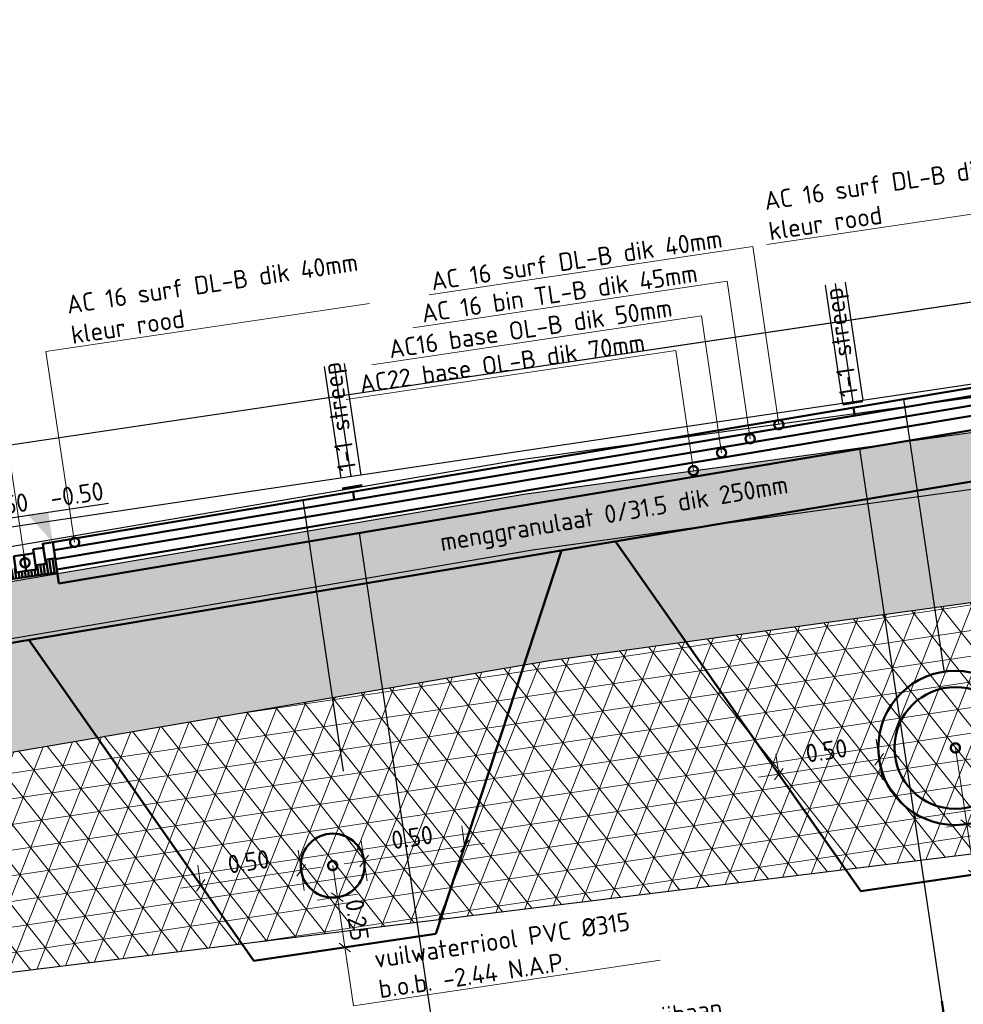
# Model space of a CAD drawing. Header units: metres. Extents: x 0 to 269924, y 0 to 933292.
# Tile 66 of 247: x 133861.3 to 133865.95, y 465871.33 to 465876.18. Entities that reach past the tile are written whole.
import ezdxf
from ezdxf import colors
from ezdxf.entities.mleader import LeaderData, LeaderLine
from ezdxf.math import Vec2, Vec3

# ---------------------------------------------------------------- set-up
doc = ezdxf.new("R2010")
doc.units = ezdxf.units.M
for name, pattern in [('AL-NAP_LIJN', [15.25, 12, -1.5, 0.25, -1.5]), ('RI-HWA', [7.4, 5, -2.4]), ('RI-VWA', [11, 5, -3, 0, -3])]:
    doc.linetypes.add(name, pattern=pattern)
for name, color, linetype, lineweight in [('B-WE-GW-GROND-AD-50', 253, 'Continuous', 18), ('B-WE-MO-BODEM-AD-50', 253, 'Continuous', 18), ('B-WE-VH-VERHARDING-GD', 253, 'Continuous', 25), ('B-WE-VH-VERHARDING_FUNDERING-AD-50', 253, 'Continuous', 18), ('N-WE-GW-SLEUF-GD', 90, 'Continuous', 50), ('N-WE-KL-ET_LS_OV_LICHTMAST-S', 190, 'Continuous', 25), ('N-WE-RI-T18', 10, 'Continuous', 18), ('N-WE-VH-M', 7, 'Continuous', 18), ('N-WE-VH-VERHARDING-GD', 7, 'Continuous', 50), ('N-WE-VH-VERHARDING-T18', 10, 'Continuous', 18), ('X-XX-AL-NAP-GD', 7, 'AL-NAP_LIJN', 25), ('X-XX-AL-PEILMAAT-SD', 7, 'Continuous', 25)]:
    doc.layers.add(name, color=color, linetype=linetype, lineweight=lineweight)
doc.layers.add('N-WE-RI-HWA-GD', color=150, linetype='RI-HWA', lineweight=50, true_color=0x007fff)
doc.layers.add('N-WE-RI-VWA-GD', color=20, linetype='RI-VWA', lineweight=50, true_color=0xff3f00)
doc.layers.add('X-XX-AL-HULPLIJN-GD', color=30, linetype='Continuous', lineweight=25, plot=False)
doc.styles.add('NLCS-ISO', font='NLCS-ISO.ttf')
doc.styles.add('NLCS-ISO-M200-T18', font='NLCS-ISO.ttf', dxfattribs={"height": 0.36})
doc.styles.add('NLCS-ISO-M50-T18', font='NLCS-ISO.ttf', dxfattribs={"height": 0.09})
doc.dimstyles.new('NLCS-M50-T18-SCHRAP_L2_H2', dxfattribs={"dimscale": 0.05, "dimtxt": 2.5, "dimasz": 1.008, "dimexe": 2, "dimexo": 2, "dimgap": 0.7, "dimtad": 1, "dimzin": 0, "dimdsep": 46, "dimtxsty": 'NLCS-ISO-M50-T18', "dimblk": 'OBLIQUE', "dimcen": 0, "dimdle": 2, "dimclrd": 256, "dimclre": 256, "dimclrt": 10, "dimazin": 0, "dimtfac": 1, "dimtdec": 3, "dimtofl": 0, "dimtmove": 0, "dimatfit": 3, "dimldrblk": 'OBLIQUE', "dimfxl": 2, "dimfxlon": 1, "dimtfillclr": 256, "dimtolj": 1, "dimtzin": 0, "dimlwd": -1, "dimlwe": -1, "dimarcsym": 0})

# ---------------------------------------------------------------- blocks, each defined once
blk = doc.blocks.new('PROFIEL 3')
at = {"layer": 'B-WE-GW-GROND-AD-50'}
h = blk.add_hatch(dxfattribs=at)
h.set_pattern_fill('AGW-GROND_TEELAARDE-SO', color=256, scale=0.05, angle=-8.4528, pattern_type=2)
h.set_pattern_definition([(90, (831.99881, -499.189373), (-0.05, 3e-17), [])])
h.paths.add_polyline_path([(14.3495, -0.8729, -1), (14.3099, -0.8671, -1)], flags=16)
h.paths.add_polyline_path([(14.4094, -0.9244, -1), (14.35, -0.9156, -1)], flags=16)
h.paths.add_polyline_path([(6.9979, -0.9558), (7.2719, -0.67), (7.2683, -0.5), (6.4183, -0.5), (6.4183, -1.5125), (6.4596, -1.5172)])
h.paths.add_polyline_path([(6.6486, -0.7873, -1), (6.6881, -0.7932, -1)], flags=16)
h.paths.add_polyline_path([(6.8086, -0.7873, -0.928828), (6.8483, -0.7902, -1.076625), (6.8881, -0.7932, -0.928828), (6.8483, -0.7902, -1.076625)], flags=16)
h.paths.add_polyline_path([(13.6297, -0.47), (13.6297, -0.64), (14.4597, -1.47), (14.5017, -1.47), (14.5017, -0.47)])
at = {"layer": 'B-WE-MO-BODEM-AD-50'}
h = blk.add_hatch(dxfattribs=at)
h.set_pattern_fill('AMO-BODEM_ZAND-SO', color=256, scale=0.05, pattern_type=2)
h.set_pattern_definition([(45.952767, (831.99881, -499.18937), (-0.017277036, 0.094831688), [0, -0.076, 0, -0.085, 0, -0.08125]), (15.952767, (831.99881, -499.18937), (0.06678568, 0.15258184), [0, -0.041, 0, -0.0685, 0, -0.02625]), (335.952767, (831.93798, -499.19841), (0.153974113, 0.023167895), [0, -0.025, 0, -0.09, 0, -0.1175]), (325.952767, (831.93798, -499.19841), (0.142222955, 0.065501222), [0, -0.0125, 0, -0.059, 0, -0.0675])])
h.paths.add_polyline_path([(13.9097, -0.92), (12.9673, -0.92), (10.1214, -0.89), (6.9979, -0.9558), (6.4596, -1.5172), (10.1243, -1.4401), (12.9644, -1.47), (14.4597, -1.47)])
h = blk.add_hatch(dxfattribs=at)
h.set_pattern_fill('AVH-FUNDERING_EPS-SO', color=256, scale=0.025, angle=-8.4528, pattern_type=2)
h.set_pattern_definition([(360, (831.99881, -499.18937), (7e-17, 0.125), []), (60, (831.99881, -499.18937), (-0.108253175, 0.0625), []), (120, (831.99881, -499.18937), (-0.108253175, -0.0625), [])])
h.paths.add_polyline_path([(6.4596, -1.5172), (6.4183, -1.5125), (6.4183, -2.525), (7.2641, -2.571), (12.135, -2.6919), (14.5017, -2.4818), (14.5017, -1.47), (14.4597, -1.47), (12.9644, -1.47), (10.1243, -1.4401)])
at = {"layer": 'B-WE-VH-VERHARDING_FUNDERING-AD-50'}
h = blk.add_hatch(dxfattribs=at)
h.set_pattern_fill('AVH-FUNDERING_02-SO', color=256, scale=0.25, pattern_type=2)
h.set_pattern_definition([(360, (-278.1969, 15.8049), (0.25, 0.25), [0.03125, -0.21875]), (90, (-278.1969, 15.8049), (-0.25, 0.25), [0.03125, -0.21875]), (135, (-278.16564, 15.8049), (-0.25, 1e-12), [0.04419418, -0.30935923]), (360, (-278.16564, 15.94553), (0.25, 0.25), [0.03125, -0.21875]), (45, (-278.15001, 15.9299), (1e-12, 0.25), [0.02209707, -0.3314563]), (135, (-278.15001, 15.9299), (-0.25, 1e-12), [0.02209708, -0.3314563]), (360, (-278.0719, 16.00803), (0.25, 0.25), [0.04419418, -0.20580583]), (45, (-278.07189, 16.00803), (1e-12, 0.25), [0.03125, -0.3223034]), (135, (-278.0277, 16.00803), (-0.25, 1e-12), [0.03125, -0.3223034]), (90, (-278.02501, 15.8674), (-0.25, 0.25), [0.03125, -0.21875]), (45, (-278.02501, 15.8674), (1e-12, 0.25), [0.02209707, -0.3314563]), (135, (-278.00939, 15.88303), (-0.25, 1e-12), [0.02209708, -0.3314563]), (360, (-278.16564, 15.8674), (0.25, 0.25), [0.015625, -0.209375]), (360, (-277.97814, 15.9299), (0.25, 0.25), [0.015625, -0.209375]), (90, (-278.05626, 15.96115), (-0.25, 0.25), [0.015625, -0.209375]), (135, (-278.02501, 15.82053), (-0.25, 1e-12), [0.02209708, -0.3314563]), (135, (-278.13439, 15.9924), (-0.25, 1e-12), [0.02209708, -0.3314563]), (45, (-278.0797, 15.88694), (1e-12, 0.25), [0.02209707, -0.3314563]), (90, (-278.11095, 15.83615), (-0.25, 0.25), [0.00390625, -0.24609375]), (90, (-278.09923, 15.94162), (-0.25, 0.25), [0.00390625, -0.24609375]), (90, (-277.98204, 15.9846), (-0.25, 0.25), [0.00390625, -0.24609375]), (90, (-277.97814, 15.85178), (-0.25, 0.25), [0.00390625, -0.24609375])])
h.paths.add_polyline_path([(7.2719, -0.67), (10.1199, -0.61), (12.9688, -0.64), (13.6297, -0.64), (13.9097, -0.92), (12.9673, -0.92), (10.1214, -0.89), (6.9979, -0.9558)])
at = {"layer": 'B-WE-VH-VERHARDING-GD'}
for points in [[(7.2719, -0.67), (7.2683, -0.5), (10.119, -0.44), (12.9697, -0.47), (15.2583, -0.47)], [(6.9979, -0.9558), (6.4596, -1.5172), (10.1243, -1.4401), (12.9644, -1.47), (14.4597, -1.47), (13.9097, -0.92)]]:
    blk.add_lwpolyline(points, dxfattribs=at)
blk.add_lwpolyline([(7.2719, -0.67), (10.1199, -0.61), (12.9688, -0.64), (13.6297, -0.64), (13.9097, -0.92), (12.9673, -0.92), (10.1214, -0.89), (6.9979, -0.9558)], close=True, dxfattribs=at)
at = {"layer": 'X-XX-AL-HULPLIJN-GD'}
blk.add_lwpolyline([(14.4597, -1.47), (14.5017, -1.47), (14.5017, -2.4818), (12.135, -2.6919), (7.2641, -2.571), (6.4183, -2.525), (6.4183, -1.5125), (6.4596, -1.5172)], dxfattribs=at)
at = {"layer": 'X-XX-AL-NAP-GD'}
blk.add_lwpolyline([(20.234, 0), (0, 0)], dxfattribs=at)
blk = doc.blocks.new('_Oblique')
at = {"color": 0, "linetype": 'ByBlock', "lineweight": -2}
blk.add_line((-0.5, -0.5), (0.5, 0.5), dxfattribs=at)
blk = doc.blocks.new('*D394')
at = {"layer": 'Defpoints', "color": 0, "transparency": 16777216}
for p in [(-1.65, -0.0284), (-4.1518, -0.0757), (-4.1518, -3.0848)]:
    blk.add_point(p, dxfattribs=at)
at = {"layer": 'N-WE-VH-VERHARDING-GD', "transparency": 16777216}
for p, q in [((-4.1518, -2.9848), (-4.1518, -3.1848)), ((-1.65, -2.9848), (-1.65, -3.1848)), ((-1.55, -3.0848), (-4.2518, -3.0848))]:
    blk.add_line(p, q, dxfattribs=at)
at = {"layer": 'N-WE-VH-VERHARDING-GD', "transparency": 16777216, "xscale": 0.0504, "yscale": 0.0504, "zscale": 0.0504, "rotation": 180}
blk.add_blockref('_Oblique', (-4.1518, -3.0848), dxfattribs=at)
at = {"layer": 'N-WE-VH-VERHARDING-GD', "transparency": 16777216, "xscale": 0.0504, "yscale": 0.0504, "zscale": 0.0504}
blk.add_blockref('_Oblique', (-1.65, -3.0848), dxfattribs=at)
at = {"layer": 'N-WE-VH-VERHARDING-GD', "color": 10, "transparency": 16777216, "insert": (-2.9009, -2.9298), "char_height": 0.09, "attachment_point": 5, "style": 'NLCS-ISO-M50-T18'}
blk.add_mtext('\\A1;rijbaan\\P2.50', dxfattribs=at)
blk = doc.blocks.new('*D395')
at = {"layer": 'Defpoints', "color": 0, "transparency": 16777216}
for p in [(-4.1518, -0.0757), (-5.65, -0.104), (-5.65, -3.0848)]:
    blk.add_point(p, dxfattribs=at)
at = {"layer": 'N-WE-VH-VERHARDING-GD', "transparency": 16777216}
for p, q in [((-5.65, -2.9848), (-5.65, -3.1848)), ((-4.1518, -2.9848), (-4.1518, -3.1848)), ((-4.0518, -3.0848), (-5.75, -3.0848))]:
    blk.add_line(p, q, dxfattribs=at)
at = {"layer": 'N-WE-VH-VERHARDING-GD', "transparency": 16777216, "xscale": 0.0504, "yscale": 0.0504, "zscale": 0.0504, "rotation": 180}
blk.add_blockref('_Oblique', (-5.65, -3.0848), dxfattribs=at)
at = {"layer": 'N-WE-VH-VERHARDING-GD', "transparency": 16777216, "xscale": 0.0504, "yscale": 0.0504, "zscale": 0.0504}
blk.add_blockref('_Oblique', (-4.1518, -3.0848), dxfattribs=at)
at = {"layer": 'N-WE-VH-VERHARDING-GD', "color": 10, "transparency": 16777216, "insert": (-4.9009, -2.9298), "char_height": 0.09, "attachment_point": 5, "style": 'NLCS-ISO-M50-T18'}
blk.add_mtext('\\A1;rijstrook\\P1.50', dxfattribs=at)
blk = doc.blocks.new('*D396')
at = {"layer": 'Defpoints', "color": 0, "transparency": 16777216}
for p in [(-1.65, -0.0284), (-0.15, 0), (-1.65, -3.0848)]:
    blk.add_point(p, dxfattribs=at)
at = {"layer": 'N-WE-VH-VERHARDING-GD', "transparency": 16777216}
for p, q in [((-1.65, -2.9848), (-1.65, -3.1848)), ((-0.15, -2.9848), (-0.15, -3.1848)), ((-0.05, -3.0848), (-1.75, -3.0848))]:
    blk.add_line(p, q, dxfattribs=at)
at = {"layer": 'N-WE-VH-VERHARDING-GD', "transparency": 16777216, "xscale": 0.0504, "yscale": 0.0504, "zscale": 0.0504, "rotation": 180}
blk.add_blockref('_Oblique', (-1.65, -3.0848), dxfattribs=at)
at = {"layer": 'N-WE-VH-VERHARDING-GD', "transparency": 16777216, "xscale": 0.0504, "yscale": 0.0504, "zscale": 0.0504}
blk.add_blockref('_Oblique', (-0.15, -3.0848), dxfattribs=at)
at = {"layer": 'N-WE-VH-VERHARDING-GD', "color": 10, "transparency": 16777216, "insert": (-0.9, -2.9298), "char_height": 0.09, "attachment_point": 5, "style": 'NLCS-ISO-M50-T18'}
blk.add_mtext('\\A1;rijstrook\\P1.50', dxfattribs=at)
blk = doc.blocks.new('_DotSmall')
at = {"color": 0, "linetype": 'ByBlock', "const_width": 0.5}
blk.add_lwpolyline([(-0.0625, 0, 1), (0.0625, 0, 1)], format="xyb", close=True, dxfattribs=at)
blk = doc.blocks.new('*D397')
at = {"layer": 'Defpoints', "color": 0, "transparency": 16777216}
for p in [(-5.95, -0.104), (-5.65, -0.104), (-5.95, -3.0848)]:
    blk.add_point(p, dxfattribs=at)
at = {"layer": 'N-WE-VH-VERHARDING-GD', "transparency": 16777216}
for p, q in [((-5.95, -2.9848), (-5.95, -3.1848)), ((-5.65, -2.9848), (-5.65, -3.1848)), ((-5.55, -3.0848), (-6.05, -3.0848))]:
    blk.add_line(p, q, dxfattribs=at)
at = {"layer": 'N-WE-VH-VERHARDING-GD', "transparency": 16777216, "xscale": 0.0504, "yscale": 0.0504, "zscale": 0.0504, "rotation": 180}
blk.add_blockref('_Oblique', (-5.95, -3.0848), dxfattribs=at)
at = {"layer": 'N-WE-VH-VERHARDING-GD', "transparency": 16777216, "xscale": 0.0504, "yscale": 0.0504, "zscale": 0.0504}
blk.add_blockref('_Oblique', (-5.65, -3.0848), dxfattribs=at)
at = {"layer": 'N-WE-VH-VERHARDING-GD', "color": 10, "transparency": 16777216, "insert": (-5.8, -2.9298), "char_height": 0.09, "attachment_point": 5, "style": 'NLCS-ISO-M50-T18'}
blk.add_mtext('\\A1;molgoot\\P0.30', dxfattribs=at)
blk = doc.blocks.new('*D469')
at = {"layer": 'Defpoints', "color": 0, "transparency": 16777216}
for p in [(133865.531, 465872.5349), (133865.0364, 465872.4614), (133865.6236, 465871.9117)]:
    blk.add_point(p, dxfattribs=at)
at = {"layer": 'N-WE-VH-M', "transparency": 16777216}
for p, q in [((133865.5457, 465872.436), (133865.5163, 465872.6338)), ((133864.9375, 465872.4467), (133865.6299, 465872.5496)), ((133865.0364, 465872.4614), (133865.0217, 465872.5603))]:
    blk.add_line(p, q, dxfattribs=at)
at = {"layer": 'N-WE-VH-M', "transparency": 16777216, "xscale": 0.0504, "yscale": 0.0504, "zscale": 0.0504}
for p, rotation in [((133865.531, 465872.5349), 8.452767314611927), ((133865.0364, 465872.4614), 188.4527673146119)]:
    blk.add_blockref('_Oblique', p, dxfattribs=dict(at, rotation=rotation))
at = {"layer": 'N-WE-VH-M', "color": 10, "transparency": 16777216, "insert": (133865.2719, 465872.5773), "char_height": 0.09, "attachment_point": 5, "rotation": 8.4528, "style": 'NLCS-ISO-M50-T18'}
blk.add_mtext('\\A1;0.50', dxfattribs=at)
blk = doc.blocks.new('*D471')
at = {"layer": 'Defpoints', "color": 0, "transparency": 16777216}
for p in [(133865.28, 465872.1134), (133866.5583, 465872.0506), (133865.9995, 465871.9676)]:
    blk.add_point(p, dxfattribs=at)
at = {"layer": 'N-WE-VH-M', "transparency": 16777216}
for p, q in [((133865.948, 465872.3138), (133866.0142, 465871.8687)), ((133865.8638, 465872.2002), (133866.0616, 465872.2296)), ((133866.0984, 465871.9823), (133865.9005, 465871.9529))]:
    blk.add_line(p, q, dxfattribs=at)
at = {"layer": 'N-WE-VH-M', "transparency": 16777216, "xscale": 0.0504, "yscale": 0.0504, "zscale": 0.0504}
for p, rotation in [((133865.9627, 465872.2149), 98.45276731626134), ((133865.9995, 465871.9676), 278.4527673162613)]:
    blk.add_blockref('_Oblique', p, dxfattribs=dict(at, rotation=rotation))
at = {"layer": 'N-WE-VH-M', "color": 10, "transparency": 16777216, "insert": (133866.0602, 465872.103), "char_height": 0.09, "attachment_point": 5, "rotation": 278.4528, "style": 'NLCS-ISO-M50-T18'}
blk.add_mtext('\\A1;0.25', dxfattribs=at)
blk = doc.blocks.new('*D490')
at = {"layer": 'Defpoints', "color": 0, "transparency": 16777216}
for p in [(133862.683, 465871.9878), (133862.1884, 465871.9143), (133862.7429, 465871.5847)]:
    blk.add_point(p, dxfattribs=at)
at = {"layer": 'N-WE-VH-M', "transparency": 16777216}
for p, q in [((133862.6977, 465871.8889), (133862.6683, 465872.0867)), ((133862.0895, 465871.8996), (133862.7819, 465872.0025)), ((133862.1884, 465871.9143), (133862.1737, 465872.0132))]:
    blk.add_line(p, q, dxfattribs=at)
at = {"layer": 'N-WE-VH-M', "transparency": 16777216, "xscale": 0.0504, "yscale": 0.0504, "zscale": 0.0504}
for p, rotation in [((133862.683, 465871.9878), 8.452767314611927), ((133862.1884, 465871.9143), 188.4527673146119)]:
    blk.add_blockref('_Oblique', p, dxfattribs=dict(at, rotation=rotation))
at = {"layer": 'N-WE-VH-M', "color": 10, "transparency": 16777216, "insert": (133862.4239, 465872.0302), "char_height": 0.09, "attachment_point": 5, "rotation": 8.4528, "style": 'NLCS-ISO-M50-T18'}
blk.add_mtext('\\A1;0.50', dxfattribs=at)
blk = doc.blocks.new('*D491')
at = {"layer": 'Defpoints', "color": 0, "transparency": 16777216}
for p in [(133863.4891, 465872.1076), (133863.4891, 465872.1076), (133863.0544, 465871.631)]:
    blk.add_point(p, dxfattribs=at)
at = {"layer": 'N-WE-VH-M', "transparency": 16777216}
for p, q in [((133863.4891, 465872.1076), (133863.4744, 465872.2065)), ((133862.8956, 465872.0194), (133863.588, 465872.1223)), ((133863.0092, 465871.9352), (133862.9798, 465872.133))]:
    blk.add_line(p, q, dxfattribs=at)
at = {"layer": 'N-WE-VH-M', "transparency": 16777216, "xscale": 0.0504, "yscale": 0.0504, "zscale": 0.0504}
for p, rotation in [((133863.4891, 465872.1076), 8.452767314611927), ((133862.9945, 465872.0341), 188.4527673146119)]:
    blk.add_blockref('_Oblique', p, dxfattribs=dict(at, rotation=rotation))
at = {"layer": 'N-WE-VH-M', "color": 10, "transparency": 16777216, "insert": (133863.2301, 465872.15), "char_height": 0.09, "attachment_point": 5, "rotation": 8.4528, "style": 'NLCS-ISO-M50-T18'}
blk.add_mtext('\\A1;0.50', dxfattribs=at)
blk = doc.blocks.new('*D492')
at = {"layer": 'Defpoints', "color": 0, "transparency": 16777216}
for p in [(133862.2894, 465871.7701), (133863.3477, 465871.6746), (133862.8987, 465871.6079)]:
    blk.add_point(p, dxfattribs=at)
at = {"layer": 'N-WE-VH-M', "transparency": 16777216}
for p, q in [((133862.8472, 465871.9541), (133862.9134, 465871.509)), ((133862.763, 465871.8405), (133862.9608, 465871.8699)), ((133862.9976, 465871.6226), (133862.7997, 465871.5932))]:
    blk.add_line(p, q, dxfattribs=at)
at = {"layer": 'N-WE-VH-M', "transparency": 16777216, "xscale": 0.0504, "yscale": 0.0504, "zscale": 0.0504}
for p, rotation in [((133862.8619, 465871.8552), 98.45276731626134), ((133862.8987, 465871.6079), 278.4527673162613)]:
    blk.add_blockref('_Oblique', p, dxfattribs=dict(at, rotation=rotation))
at = {"layer": 'N-WE-VH-M', "color": 10, "transparency": 16777216, "insert": (133862.9594, 465871.7433), "char_height": 0.09, "attachment_point": 5, "rotation": 278.4528, "style": 'NLCS-ISO-M50-T18'}
blk.add_mtext('\\A1;0.25', dxfattribs=at)
blk = doc.blocks.new('SAL-PEILMAAT_INFRACAD_H01-SOD')
blk.add_line((-2, 3), (6, 3))
blk.add_solid([(-2, 3), (0, 3), (0, 0)])
at = {"style": 'NLCS-ISO'}
blk.add_attdef('...', (0.4, 3.4), '', height=1.8, dxfattribs=at)
blk = doc.blocks.new('dwarsprofiel Muyeveld 50km')
at = {"layer": 'N-WE-VH-VERHARDING-GD', "linetype": 'Continuous'}
h = blk.add_hatch(dxfattribs=at)
h.set_pattern_fill('ANSI31', color=256, scale=0.1, angle=36.5472, style=0)
h.set_pattern_definition([(90, (90742.288646, 436974.965714), (-0.015875, 9e-19), [])])
h.paths.add_polyline_path([(-5.65, -0.254), (-5.65, -0.184), (-5.7, -0.184), (-5.7, -0.204), (-5.75, -0.204), (-5.75, -0.2241), (-5.8, -0.2241), (-5.85, -0.2241), (-5.85, -0.204), (-5.9, -0.204), (-5.9, -0.184), (-5.95, -0.184), (-5.95, -0.254)])
at = {"layer": 'N-WE-VH-VERHARDING-GD'}
for points in [[(-0.15, 0), (-5.65, -0.104)], [(-0.15, -0.04), (-5.65, -0.144)], [(-1.6, -0.0024), (-1.7, -0.0043)], [(-1.65, -0.0684), (-1.65, -0.0284)], [(-0.15, -0.085), (-5.65, -0.189)], [(-4.1, -0.0497), (-4.2, -0.0516)], [(-4.15, -0.1156), (-4.15, -0.0756)], [(-5.75, -0.124), (-5.75, -0.2241), (-5.8, -0.2241)], [(-5.8, -0.1441), (-5.75, -0.1441)], [(-5.75, -0.204), (-5.7, -0.204), (-5.7, -0.124), (-5.75, -0.124)], [(-5.65, -0.309), (-5.65, -0.104)], [(-0.15, -0.135), (-5.65, -0.239)], [(-0.15, -0.205), (-5.65, -0.309)], [(0.3, -0.28), (0.3, -0.4466), (-6.4, -0.5733), (-6.4, -0.384)], [(-5.95, -0.254), (-5.65, -0.254)]]:
    blk.add_lwpolyline(points, dxfattribs=at)
for points in [[(-5.85, -0.1441), (-5.8, -0.1441), (-5.8, -0.2241), (-5.85, -0.2241)], [(-5.65, -0.104), (-5.7, -0.104), (-5.7, -0.184), (-5.65, -0.184)]]:
    blk.add_lwpolyline(points, close=True, dxfattribs=at)
at = {"layer": 'X-XX-AL-HULPLIJN-GD'}
for points in [[(-1.7, 0.5898), (-1.7, 0)], [(-1.65, 0.5898), (-1.65, 0)], [(-1.6, 0.5898), (-1.6, 0)], [(-4.2, 0.556), (-4.2, 0)], [(-4.15, 0.556), (-4.15, 0)], [(-4.1, 0.556), (-4.1, 0)], [(-0.15, 0.4), (-7.3161, 0.4)], [(-0.15, 0), (-7.3161, 0)], [(-1.4, -0.0236), (-1.4, -1.3736)], [(-4.4, -0.0804), (-4.4, -1.4304)], [(-1.65, -0.2334), (-1.65, -4.6212)], [(-4.15, -0.2807), (-4.15, -4.6212)]]:
    blk.add_lwpolyline(points, dxfattribs=at)
at = {"layer": 'N-WE-VH-VERHARDING-T18', "char_height": 0.09, "attachment_point": 5, "style": 'NLCS-ISO-M50-T18'}
for s, width, insert, rotation in [('1-1 streep', 2.613125, (-4.15, 0.3), 90), ('1-1 streep', 2.613125, (-1.65, 0.3), 90), ('menggranulaat 0/31.5 dik 250mm', 2.079466, (-2.8938, -0.3819), 1.0833)]:
    blk.add_mtext_dynamic_manual_height_columns(s, width=width, gutter_width=0.45, heights=[0], dxfattribs=dict(at, insert=insert, rotation=rotation))
at = {"layer": 'N-WE-VH-VERHARDING-GD'}
for base, p1, p2, text, picture, middle in [((-4.1518, -3.0848), (-1.65, -0.0284), (-4.1518, -0.0757), 'rijbaan\\P<>', '*D394', (-2.9009, -2.9298)), ((-1.65, -3.0848), (-0.15, 0), (-1.65, -0.0284), 'rijstrook\\P<>', '*D396', (-0.9, -2.9298)), ((-5.65, -3.0848), (-4.1518, -0.0757), (-5.65, -0.104), 'rijstrook\\P<>', '*D395', (-4.9009, -2.9298))]:
    dim = blk.add_linear_dim(base=base, p1=p1, p2=p2, angle=180, text=text, dimstyle='NLCS-M50-T18-SCHRAP_L2_H2', dxfattribs=at)
    dim.commit()
    dim.dimension.update_dxf_attribs({"geometry": picture, "text_midpoint": middle})
dim = blk.add_linear_dim(base=(-5.95, -3.0848), p1=(-5.65, -0.104), p2=(-5.95, -0.104), angle=180, text='molgoot\\P<>', dimstyle='NLCS-M50-T18-SCHRAP_L2_H2', dxfattribs=at)
dim.commit()
dim.dimension.update_dxf_attribs({"geometry": '*D397', "text_midpoint": (-5.8, -3.0848), "dimtype": 160})
at = {"layer": 'N-WE-VH-VERHARDING-T18'}
ml = blk.add_multileader_mtext('Standard', dxfattribs=at)
ml.set_content('molgoot 6 strekken straatbakstenen\\Pwaalformaat kleur hardsteen grijs\\Pstelpecie dik 50mm', color=256, style='NLCS-ISO-M50-T18')
ml.set_leader_properties(color=256, linetype='ByLayer', lineweight=-1)
ml.set_arrow_properties(name='DOTSMALL')
ml.build(insert=Vec2(0, 0))
ml.multileader.update_dxf_attribs({"text_left_attachment_type": 5, "text_right_attachment_type": 5, "dogleg_length": 0.09, "arrow_head_size": 0.09})
ctx = ml.context
ctx.base_point, ctx.char_height, ctx.arrow_head_size, ctx.landing_gap_size, ctx.plane_origin = Vec3(-8.005, 0.6798), 0.09, 0.09, 0.045, Vec3(-3.8028, -0.0998)
ctx.left_attachment, ctx.right_attachment = 5, 5
notes = []
notes.append((ctx, [(0, (1, 1, 0), (-5.8, 0.6798), (-1, 0), 0.09, [(0, [(-5.8, -0.1841)], 0, [])])]))
ctx.mtext.insert, ctx.mtext.rotation, ctx.mtext.flow_direction = Vec3(-7.96, 1.0968), -0.147529, 5
ml = blk.add_multileader_mtext('Standard', dxfattribs=at)
ml.set_content('AC 16 surf DL-B dik 40mm\\Pkleur rood', color=256, style='NLCS-ISO-M50-T18')
ml.set_leader_properties(color=256, linetype='ByLayer', lineweight=-1)
ml.set_arrow_properties(name='DOTSMALL')
ml.build(insert=Vec2(0, 0))
ml.multileader.update_dxf_attribs({"text_left_attachment_type": 5, "text_right_attachment_type": 5, "dogleg_length": 0.09, "arrow_head_size": 0.09})
ctx = ml.context
ctx.base_point, ctx.char_height, ctx.arrow_head_size, ctx.landing_gap_size, ctx.plane_origin = Vec3(-5.4551, 0.8298), 0.09, 0.09, 0.045, Vec3(-5.6428, -0.2973)
ctx.left_attachment, ctx.right_attachment = 5, 5
notes.append((ctx, [(0, (1, 1, 0), (-5.5451, 0.8298), (1, 0), 0.09, [(0, [(-5.5432, -0.1201)], 0, [])])]))
ctx.mtext.insert, ctx.mtext.rotation, ctx.mtext.flow_direction = Vec3(-5.4101, 1.0878), -0.147529, 5
ml = blk.add_multileader_mtext('Standard', dxfattribs=at)
ml.set_content('AC 16 surf DL-B dik 40mm\\Pkleur rood', color=256, style='NLCS-ISO-M50-T18')
ml.set_leader_properties(color=256, linetype='ByLayer', lineweight=-1)
ml.set_arrow_properties(name='DOTSMALL')
ml.build(insert=Vec2(0, 0))
ml.multileader.update_dxf_attribs({"text_left_attachment_type": 5, "text_right_attachment_type": 5, "dogleg_length": 0.09, "arrow_head_size": 0.09})
ctx = ml.context
ctx.base_point, ctx.char_height, ctx.arrow_head_size, ctx.landing_gap_size, ctx.plane_origin = Vec3(-1.9804, 0.8298), 0.09, 0.09, 0.045, Vec3(-0.2447, -0.2973)
ctx.left_attachment, ctx.right_attachment = 5, 5
notes.append((ctx, [(0, (1, 1, 0), (-0.3424, 0.8298), (-1, 0), 0.09, [(0, [(-0.3444, -0.0222)], 0, [])])]))
ctx.mtext.insert, ctx.mtext.rotation, ctx.mtext.flow_direction = Vec3(-1.9354, 1.0878), -0.147529, 5
ml = blk.add_multileader_mtext('Standard', dxfattribs=at)
ml.set_content('AC 16 surf DL-B dik 40mm', color=256, style='NLCS-ISO-M50-T18')
ml.set_leader_properties(color=256, linetype='ByLayer', lineweight=-1)
ml.set_arrow_properties(name='DOTSMALL')
ml.build(insert=Vec2(0, 0))
ml.multileader.update_dxf_attribs({"text_left_attachment_type": 5, "text_right_attachment_type": 5, "dogleg_length": 0.09, "arrow_head_size": 0.09})
ctx = ml.context
ctx.base_point, ctx.char_height, ctx.arrow_head_size, ctx.landing_gap_size, ctx.plane_origin = Vec3(-3.6623, 0.8298), 0.09, 0.09, 0.045, Vec3(-1.9266, -0.2973)
ctx.left_attachment, ctx.right_attachment = 5, 5
notes.append((ctx, [(0, (1, 1, 0), (-2.0243, 0.8298), (-1, 0), 0.09, [(0, [(-2.0263, -0.0567)], 0, [])])]))
ctx.mtext.insert, ctx.mtext.rotation, ctx.mtext.flow_direction = Vec3(-3.6173, 0.9378), -0.147529, 5
ml = blk.add_multileader_mtext('Standard', dxfattribs=at)
ml.set_content('AC 16 bin TL-B dik 45mm', color=256, style='NLCS-ISO-M50-T18')
ml.set_leader_properties(color=256, linetype='ByLayer', lineweight=-1)
ml.set_arrow_properties(name='DOTSMALL')
ml.build(insert=Vec2(0, 0))
ml.multileader.update_dxf_attribs({"text_left_attachment_type": 5, "text_right_attachment_type": 5, "dogleg_length": 0.09, "arrow_head_size": 0.09})
ctx = ml.context
ctx.base_point, ctx.char_height, ctx.arrow_head_size, ctx.landing_gap_size, ctx.plane_origin = Vec3(-3.7313, 0.6798), 0.09, 0.09, 0.045, Vec3(-2.0766, -0.4473)
ctx.left_attachment, ctx.right_attachment = 5, 5
notes.append((ctx, [(0, (1, 1, 0), (-2.1743, 0.6798), (-1, 0), 0.09, [(0, [(-2.1761, -0.1043)], 0, [])])]))
ctx.mtext.insert, ctx.mtext.rotation, ctx.mtext.flow_direction = Vec3(-3.6863, 0.7878), -0.147529, 5
ml = blk.add_multileader_mtext('Standard', dxfattribs=at)
ml.set_content('AC16 base OL-B dik 50mm', color=256, style='NLCS-ISO-M50-T18')
ml.set_leader_properties(color=256, linetype='ByLayer', lineweight=-1)
ml.set_arrow_properties(name='DOTSMALL')
ml.build(insert=Vec2(0, 0))
ml.multileader.update_dxf_attribs({"text_left_attachment_type": 5, "text_right_attachment_type": 5, "dogleg_length": 0.09, "arrow_head_size": 0.09})
ctx = ml.context
ctx.base_point, ctx.char_height, ctx.arrow_head_size, ctx.landing_gap_size, ctx.plane_origin = Vec3(-3.9173, 0.5298), 0.09, 0.09, 0.045, Vec3(-2.2266, -0.5973)
ctx.left_attachment, ctx.right_attachment = 5, 5
notes.append((ctx, [(0, (1, 1, 0), (-2.3243, 0.5298), (-1, 0), 0.09, [(0, [(-2.3259, -0.1524)], 0, [])])]))
ctx.mtext.insert, ctx.mtext.rotation, ctx.mtext.flow_direction = Vec3(-3.8723, 0.6378), -0.147529, 5
ml = blk.add_multileader_mtext('Standard', dxfattribs=at)
ml.set_content('AC22 base OL-B dik 70mm', color=256, style='NLCS-ISO-M50-T18')
ml.set_leader_properties(color=256, linetype='ByLayer', lineweight=-1)
ml.set_arrow_properties(name='DOTSMALL')
ml.build(insert=Vec2(0, 0))
ml.multileader.update_dxf_attribs({"text_left_attachment_type": 5, "text_right_attachment_type": 5, "dogleg_length": 0.09, "arrow_head_size": 0.09})
ctx = ml.context
ctx.base_point, ctx.char_height, ctx.arrow_head_size, ctx.landing_gap_size, ctx.plane_origin = Vec3(-4.0853, 0.3798), 0.09, 0.09, 0.045, Vec3(-2.3766, -0.7473)
ctx.left_attachment, ctx.right_attachment = 5, 5
notes.append((ctx, [(0, (1, 1, 0), (-2.4743, 0.3798), (-1, 0), 0.09, [(0, [(-2.4759, -0.2191)], 0, [])])]))
ctx.mtext.insert, ctx.mtext.rotation, ctx.mtext.flow_direction = Vec3(-4.0403, 0.4878), -0.147529, 5
for ctx, leaders in notes:
    for number, flags, end, landing, length, lines in leaders:
        leader = LeaderData()
        leader.index, (leader.has_last_leader_line, leader.has_dogleg_vector, leader.attachment_direction) = number, flags
        leader.last_leader_point, leader.dogleg_vector, leader.dogleg_length = Vec3(end), Vec3(landing), length
        for number, points, colour, breaks in lines:
            line = LeaderLine()
            line.index, line.vertices, line.color, line.breaks = number, Vec3.list(points), colors.encode_raw_color(colour), breaks
            leader.lines.append(line)
        ctx.leaders.append(leader)

msp = doc.modelspace()

# ---------------------------------------------------------------- block references
at = {"layer": 'N-WE-VH-VERHARDING-GD', "rotation": 8.452767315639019}
msp.add_blockref('PROFIEL 3', (133853.6804, 465872.9575), dxfattribs=at)

# ---------------------------------------------------------------- next in the draw order: linework, layer by layer
at = {"layer": 'N-WE-GW-SLEUF-GD'}
for p, q in [((133864.2324, 465873.6085), (133865.4404, 465871.8845)), ((133863.3477, 465871.6746), (133863.9656, 465873.5636)), ((133861.3416, 465873.1228), (133862.4498, 465871.5412)), ((133865.4404, 465871.8845), (133866.5583, 465872.0506)), ((133862.4498, 465871.5412), (133863.3477, 465871.6746))]:
    msp.add_line(p, q, dxfattribs=at)
at = {"layer": 'N-WE-RI-HWA-GD', "linetype": 'Continuous'}
for radius in [0.38, 0.3]:
    msp.add_circle((133865.9069, 465872.5908), radius, dxfattribs=at)
at = {"layer": 'N-WE-RI-VWA-GD', "linetype": 'Continuous'}
msp.add_circle((133862.8388, 465872.011), 0.1575, dxfattribs=at)
at = {"layer": 'X-XX-AL-HULPLIJN-GD', "flags": 128}
for points in [[(133864.2324, 465873.6085), (133867.2327, 465874.1125)], [(133861.3416, 465873.1228), (133863.9656, 465873.5636)]]:
    msp.add_lwpolyline(points, dxfattribs=at)

# ---------------------------------------------------------------- next in the draw order: block references
at = {"layer": 'N-WE-KL-ET_LS_OV_LICHTMAST-S', "rotation": 8.452767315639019}
msp.add_blockref('dwarsprofiel Muyeveld 50km', (133867.0329, 465874.5374), dxfattribs=at)
at = {"layer": 'X-XX-AL-PEILMAAT-SD', "xscale": 0.05, "yscale": 0.05, "zscale": 0.05, "rotation": 8.452767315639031}
for p in [(133861.4596, 465873.604), (133861.0887, 465873.5489)]:
    msp.add_blockref('SAL-PEILMAAT_INFRACAD_H01-SOD', p, dxfattribs=at).add_auto_attribs({'...': '-0.50'})

# ---------------------------------------------------------------- next in the draw order: dimensions: what is measured, and where the dimension line sits
at = {"layer": 'N-WE-VH-M'}
for base, p1, p2, angle, picture, middle in [((133865.531, 465872.5349), (133865.0364, 465872.4614), (133865.6236, 465871.9117), 8.4528, '*D469', (133865.2837, 465872.4981)), ((133865.9995, 465871.9676), (133865.28, 465872.1134), (133866.5583, 465872.0506), 98.4528, '*D471', (133865.9811, 465872.0912)), ((133863.4891, 465872.1076), (133863.0544, 465871.631), (133863.4891, 465872.1076), 8.4528, '*D491', (133863.2418, 465872.0709)), ((133862.683, 465871.9878), (133862.1884, 465871.9143), (133862.7429, 465871.5847), 8.4528, '*D490', (133862.4357, 465871.9511)), ((133862.8987, 465871.6079), (133862.2894, 465871.7701), (133863.3477, 465871.6746), 98.4528, '*D492', (133862.8803, 465871.7315))]:
    dim = msp.add_linear_dim(base=base, p1=p1, p2=p2, angle=angle, dimstyle='NLCS-M50-T18-SCHRAP_L2_H2', dxfattribs=at)
    dim.commit()
    dim.dimension.update_dxf_attribs({"geometry": picture, "text_midpoint": middle, "dimtype": 160})

# ---------------------------------------------------------------- next in the draw order: leaders
at = {"layer": 'N-WE-RI-T18'}
ml = msp.add_multileader_mtext('Standard', dxfattribs=at)
ml.set_content('hemelwaterriool beton %%C600\\Pb.o.b. -2.46 N.A.P.', color=256, style='NLCS-ISO-M50-T18')
ml.set_leader_properties(color=256, linetype='ByLayer', lineweight=-1)
ml.set_arrow_properties(name='DOTSMALL')
ml.build(insert=Vec2(0, 0))
ml.multileader.update_dxf_attribs({"text_left_attachment_type": 5, "text_right_attachment_type": 5, "dogleg_length": 0.09, "arrow_head_size": 0.09})
ctx = ml.context
ctx.base_point, ctx.char_height, ctx.arrow_head_size, ctx.landing_gap_size, ctx.plane_origin, ctx.plane_x_axis, ctx.plane_y_axis = Vec3(133866.1355, 465871.6642), 0.09, 0.09, 0.045, Vec3(133865.951, 465872.294), Vec3(0.989137, 0.146994), Vec3(-0.146994, 0.989137)
ctx.left_attachment, ctx.right_attachment = 5, 5
notes = []
notes.append((ctx, [(0, (1, 1, 0), (133866.0465, 465871.651), (0.989137, 0.146994), 0.09, [(0, [(133865.9069, 465872.5908)], 0, [])])]))
ctx.mtext.insert, ctx.mtext.text_direction, ctx.mtext.flow_direction = Vec3(133866.1421, 465871.926), Vec3(0.989137, 0.146994), 5
ml = msp.add_multileader_mtext('Standard', dxfattribs=at)
ml.set_content('vuilwaterriool PVC %%C315\\Pb.o.b. -2.44 N.A.P.', color=256, style='NLCS-ISO-M50-T18')
ml.set_leader_properties(color=256, linetype='ByLayer', lineweight=-1)
ml.set_arrow_properties(name='DOTSMALL')
ml.build(insert=Vec2(0, 0))
ml.multileader.update_dxf_attribs({"text_left_attachment_type": 5, "text_right_attachment_type": 5, "dogleg_length": 0.09, "arrow_head_size": 0.09})
ctx = ml.context
ctx.base_point, ctx.char_height, ctx.arrow_head_size, ctx.landing_gap_size, ctx.plane_origin, ctx.plane_x_axis, ctx.plane_y_axis = Vec3(133863.0305, 465871.333), 0.09, 0.09, 0.045, Vec3(133862.8575, 465871.8848), Vec3(0.989137, 0.146994), Vec3(-0.146994, 0.989137)
ctx.left_attachment, ctx.right_attachment = 5, 5
notes.append((ctx, [(0, (1, 1, 0), (133862.9415, 465871.3198), (0.989137, 0.146994), 0.09, [(0, [(133862.8388, 465872.011)], 0, [])])]))
ctx.mtext.insert, ctx.mtext.text_direction, ctx.mtext.flow_direction = Vec3(133863.0371, 465871.5948), Vec3(0.989137, 0.146994), 5
at = {"layer": 'N-WE-VH-VERHARDING-T18'}
ml = msp.add_multileader_mtext('Standard', dxfattribs=at)
ml.set_content('', color=256, style='NLCS-ISO-M200-T18')
ml.set_leader_properties(color=256, linetype='ByLayer', lineweight=-1)
ml.build(insert=Vec2(0, 0))
ml.multileader.update_dxf_attribs({"has_dogleg": 0, "text_left_attachment_type": 5, "text_right_attachment_type": 5, "dogleg_length": 0.36, "arrow_head_size": 0.36})
ctx = ml.context
ctx.base_point, ctx.char_height, ctx.arrow_head_size, ctx.landing_gap_size, ctx.plane_origin = Vec3(135697.3918, 466805.7659), 0.36, 0.36, 0.18, Vec3(135695.6966, 466805.1889)
ctx.left_attachment, ctx.right_attachment = 5, 5
notes.append((ctx, [(0, (0, 0, 0), (0, 0), (1, 0), 1, [])]))
ctx.mtext.insert, ctx.mtext.rotation, ctx.mtext.flow_direction = Vec3(135697.5718, 466806.1259), -0.147529, 5
for ctx, leaders in notes:
    for number, flags, end, landing, length, lines in leaders:
        leader = LeaderData()
        leader.index, (leader.has_last_leader_line, leader.has_dogleg_vector, leader.attachment_direction) = number, flags
        leader.last_leader_point, leader.dogleg_vector, leader.dogleg_length = Vec3(end), Vec3(landing), length
        for number, points, colour, breaks in lines:
            line = LeaderLine()
            line.index, line.vertices, line.color, line.breaks = number, Vec3.list(points), colors.encode_raw_color(colour), breaks
            leader.lines.append(line)
        ctx.leaders.append(leader)

doc.saveas('drawing.dxf')
